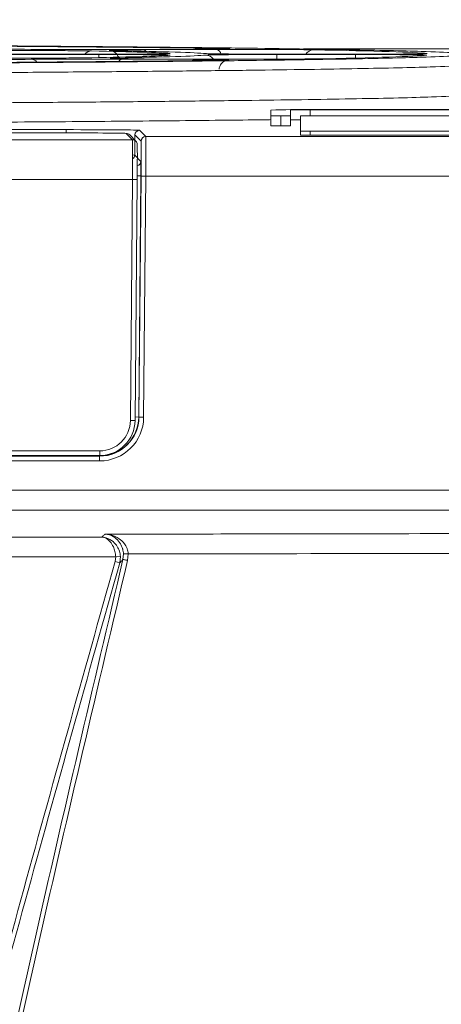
# Model space of a CAD drawing. Header units: millimetres. Extents: x 0 to 2100, y 0 to 1485.
# Tile 61 of 118: x 486 to 513, y 1233 to 1295. Entities that reach past the tile are written whole.
import ezdxf

# ---------------------------------------------------------------- set-up
doc = ezdxf.new("R2010")
doc.units = ezdxf.units.MM
doc.header["$LTSCALE"] = 5
doc.styles.add('SLDTEXTSTYLE1', font='TXT', dxfattribs={"width": 0.75})
doc.dimstyles.new('SLDDIMSTYLE0', dxfattribs={"dimtxt": 12.5, "dimasz": 15, "dimexe": 0, "dimexo": 0.0625, "dimgap": 3.125, "dimtad": 1, "dimdec": 0, "dimlfac": 0.8, "dimrnd": 1e-09, "dimzin": 12, "dimdsep": 46, "dimtxsty": 'SLDTEXTSTYLE1', "dimblk1": 'CLOSED', "dimblk2": 'CLOSED', "dimsah": 1, "dimcen": 0.09, "dimadec": 0, "dimazin": 3, "dimtfac": 1, "dimtofl": 0, "dimtmove": 0, "dimatfit": 3, "dimldrblk": 'CLOSED', "dimfxl": 0, "dimfrac": 2, "dimtolj": 1, "dimtzin": 12, "dimarcsym": 0})

# ---------------------------------------------------------------- blocks, each defined once
blk = doc.blocks.new('_CLOSED')
at = {"color": 0, "linetype": 'ByBlock', "lineweight": -2}
for p, q in [((-1, 0.166667), (0, 0)), ((-1, 0.166667), (-1, -0.166667)), ((0, 0), (-1, -0.166667)), ((0, 0), (-1, 0))]:
    blk.add_line(p, q, dxfattribs=at)
blk = doc.blocks.new('_D_4')
at = {"color": 7, "linetype": 'Continuous', "lineweight": 0}
for p, q in [((552.489, 1318.171), (624.989, 1318.171)), ((619.989, 755.671), (619.989, 1318.171)), ((486.864, 755.671), (624.989, 755.671))]:
    blk.add_line(p, q, dxfattribs=at)
at = {"color": 7, "linetype": 'Continuous', "lineweight": 0, "xscale": 15, "yscale": 15}
for p, rotation in [((619.989, 1318.171, -164.067), 90.0000000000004), ((619.989, 755.671, -164.067), 270.0000000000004)]:
    blk.add_blockref('_CLOSED', p, dxfattribs=dict(at, rotation=rotation))
at = {"color": 7, "linetype": 'Continuous', "lineweight": 0, "insert": (603.875, 1023.067), "char_height": 12.5, "attachment_point": 1, "rotation": 90, "style": 'SLDTEXTSTYLE1'}
blk.add_mtext('450', dxfattribs=at)

msp = doc.modelspace()

# ---------------------------------------------------------------- linework, layer by layer
at = {"color": 7, "linetype": 'Continuous', "lineweight": 15}
for p, q in [((490.924, 1293.29), (485.893, 1293.29)), ((485.893, 1293.266), (490.924, 1293.266)), ((497.04, 1293.605), (492.37, 1293.581)), ((493.756, 1293.56), (498.423, 1293.584)), ((499.151, 1293.632), (499.146, 1293.631)), ((507.245, 1293.29), (502.227, 1293.29)), ((502.227, 1293.266), (507.245, 1293.266)), ((492.398, 1292.975), (497.009, 1292.951)), ((498.423, 1292.973), (493.808, 1292.996)), ((501.864, 1289.739), (501.864, 1289.368)), ((503.114, 1289.368), (503.114, 1289.739)), ((537.489, 1289.761), (504.364, 1289.761)), ((504.364, 1289.75), (537.489, 1289.75)), ((501.864, 1288.743), (501.864, 1289.368)), ((502.489, 1289.363), (502.489, 1288.738)), ((503.114, 1289.368), (503.114, 1288.743)), ((503.739, 1289.364), (503.739, 1288.393)), ((550.614, 1289.369), (504.364, 1289.369)), ((415.809, 1288.49), (488.837, 1288.49)), ((488.595, 1288.284), (416.986, 1288.284)), ((493.062, 1287.853), (492.67, 1288.249)), ((493.512, 1288.449), (493.907, 1288.051)), ((503.739, 1288.143), (503.739, 1288.393)), ((504.364, 1288.388), (504.364, 1288.138)), ((504.364, 1288.388), (550.614, 1288.388)), ((310.34, 1287.853), (493.062, 1287.853)), ((493.275, 1287.764), (492.883, 1288.16)), ((493.212, 1288.152), (493.201, 1286.872)), ((493.607, 1287.753), (493.212, 1288.152)), ((493.907, 1288.051), (566.555, 1288.051)), ((504.364, 1288.138), (550.614, 1288.138)), ((493.201, 1286.872), (493.596, 1286.473)), ((493.062, 1285.331), (310.34, 1285.331)), ((492.927, 1270.001), (493.062, 1285.331)), ((493.362, 1285.331), (493.227, 1270.001)), ((493.596, 1285.548), (493.462, 1270.221)), ((493.472, 1270.211), (493.607, 1285.534)), ((493.907, 1285.529), (493.772, 1270.206)), ((566.545, 1285.529), (493.907, 1285.529)), ((493.462, 1270.221), (493.472, 1270.211)), ((490.977, 1267.771), (479.111, 1267.771)), ((490.972, 1267.733), (490.962, 1267.743)), ((490.972, 1267.431), (490.972, 1267.733)), ((490.977, 1267.771), (490.977, 1268.068)), ((482.332, 1262.583), (491.104, 1262.583)), ((491.994, 1261.335), (482.379, 1261.335)), ((491.959, 1261.031), (491.994, 1261.335)), ((492.293, 1261.349), (491.994, 1261.335)), ((492.293, 1261.349), (492.248, 1260.95)), ((492.458, 1261.167), (492.49, 1261.516)), ((492.789, 1261.531), (492.49, 1261.516)), ((492.789, 1261.531), (492.749, 1261.098)), ((492.248, 1260.95), (491.959, 1261.031))]:
    msp.add_line(p, q, dxfattribs=at)
at = {"color": 8, "linetype": 'Continuous', "lineweight": 15}
for p, q in [((490.924, 1293.071), (490.924, 1293.266)), ((495.368, 1293.33), (495.441, 1293.334)), ((502.227, 1292.977), (502.227, 1293.266)), ((503.934, 1293.62), (568.614, 1293.62)), ((507.245, 1293.045), (507.245, 1293.266)), ((504.364, 1289.75), (504.364, 1289.369)), ((488.837, 1288.49), (488.837, 1288.284)), ((493.596, 1285.548), (493.364, 1285.55)), ((493.462, 1270.221), (493.229, 1270.223)), ((479.111, 1268.068), (490.977, 1268.068)), ((490.962, 1267.743), (479.111, 1267.743)), ((479.111, 1267.733), (490.972, 1267.733)), ((490.962, 1267.743), (490.962, 1267.771)), ((490.972, 1267.431), (479.111, 1267.431)), ((479.111, 1265.563), (566.546, 1265.563)), ((566.525, 1264.303), (479.111, 1264.303))]:
    msp.add_line(p, q, dxfattribs=at)
at = {"color": 8, "linetype": 'Continuous', "lineweight": 15, "flags": 128}
msp.add_lwpolyline([(511.648, 1293.32), (511.655, 1293.322), (511.772, 1293.333)], dxfattribs=at)
at = {"color": 7, "linetype": 'Continuous', "lineweight": 15, "flags": 128}
msp.add_lwpolyline([(492.458, 1261.167), (492.466, 1261.165), (492.484, 1261.161), (492.511, 1261.154), (492.548, 1261.145), (492.591, 1261.135), (492.641, 1261.124), (492.694, 1261.111), (492.749, 1261.098)], dxfattribs=at)
at = {"color": 8, "linetype": 'Continuous', "lineweight": 15}
for centre, radius, start, end in [((490.471, 1292.942), 0.553, 90.92229, 141.00306), ((493.738, 1293.342), 0.219, 36.20422, 85.23511), ((497.707, 1292.607), 0.622, 36.08962, 89.9147), ((498.326, 1293.234), 0.364, 11.34177, 74.43681), ((504.567, 1293.009), 0.559, 91.55554, 149.73234), ((486.612, 1292.481), 0.483, 38.6399, 87.81861), ((492.434, 1292.716), 0.261, 98.07069, 154.58337), ((497.025, 1292.74), 0.212, 94.33364, 139.45911), ((492.67, 1287.949), 0.3, 44.75037, 90.00485), ((493.062, 1287.553), 0.3, 44.75037, 90.00485), ((492.901, 1286.874), 0.3, 304.18153, 359.49495), ((493.296, 1286.476), 0.3, 283.92735, 359.4948)]:
    msp.add_arc(centre, radius, start, end, dxfattribs=at)
at = {"color": 7, "linetype": 'Continuous', "lineweight": 15}
for centre, radius, start, end in [((503.739, 1218.124), 71.64, 89.50017, 91.49979), ((504.051, 1253.931), 35.82, 89.50017, 91.49979), ((502.332, 1307.272), 17.91, 268.50021, 270.49983), ((502.645, 1307.272), 17.91, 269.50017, 271.49979), ((503.668, 1273.137), 15.986, 89.74573, 91.98617), ((504.207, 1271.46), 17.91, 89.50017, 91.49979), ((493.512, 1288.149), 0.3, 90.00505, 179.49493), ((502.332, 1306.647), 17.91, 268.50021, 270.49983), ((502.645, 1306.647), 17.91, 269.50017, 271.49979), ((504.207, 1306.297), 17.91, 268.50021, 270.49983), ((493.062, 1287.553), 0.3, 359.49513, 44.74961), ((493.907, 1287.751), 0.3, 90.00505, 179.49493), ((504.207, 1306.047), 17.91, 268.50021, 270.49983), ((493.212, 1293.751), 8.421, 268.97944, 271.02056), ((493.91, 1294.303), 8.774, 268.02041, 269.97967), ((493.775, 1278.98), 8.774, 268.02041, 269.97967), ((493.077, 1278.421), 8.421, 268.97944, 271.02056)]:
    msp.add_arc(centre, radius, start, end, dxfattribs=at)
for centre, major_axis, ratio, start_param, end_param in [((434.989, 1293.278), (62.96, 0), 0.008727, 0.609763, 0.959383), ((434.989, 1293.278), (77.04, 0), 0.008727, 0.602604, 0.964949), ((485.893, 1293.33), (4.542, 0), 0.008727, 3.258161, 4.712389), ((485.893, 1293.226), (4.537, 0), 0.008727, 1.570796, 3.025933), ((434.989, 1293.278), (60.79, 0), 0.008727, 0.105298, 0.421313), ((434.989, 1293.278), (60.79, 0), 0.008727, 5.862055, 6.176978), ((490.924, 1293.33), (4.542, 0), 0.008727, 4.712389, 5.900871), ((490.924, 1293.226), (4.537, 0), 0.008727, 0.493962, 1.570796), ((434.989, 1293.278), (62.96, 0), 0.008727, 0.088532, 0.438676), ((434.989, 1293.278), (62.96, 0), 0.008727, 5.846148, 6.195564), ((502.227, 1293.33), (4.542, 0), 0.008727, 3.230125, 4.712389), ((502.227, 1293.226), (4.537, 0), 0.008727, 1.570796, 3.053971), ((434.989, 1293.278), (77.04, 0), 0.008727, 0.081533, 0.444207), ((434.989, 1293.278), (77.04, 0), 0.008727, 5.839046, 6.200741), ((507.245, 1293.33), (4.542, 0), 0.008727, 4.712389, 5.888426), ((507.245, 1293.226), (4.537, 0), 0.008727, 0.496729, 1.570796), ((434.989, 1293.278), (62.96, 0), 0.008727, 5.324327, 5.6742), ((434.989, 1293.278), (77.04, 0), 0.008727, 5.317716, 5.679675), ((488.595, 1288.249), (4.075, 0), 0.008728, 0.008651, 1.570645), ((488.837, 1288.449), (4.675, 0), 0.008727, 0.00865, 1.57072), ((493.043, 1285.353), (0.019, 2.5), 0.007679, 4.703721, 6.274518), ((493.588, 1285.554), (0.019, 2.2), 0.008726, 4.703738, 6.274535), ((493.888, 1285.551), (0.019, 2.5), 0.007679, 4.703721, 6.274518), ((493.343, 1285.351), (0.019, 2.2), 0.008726, 4.703738, 6.274535), ((493.588, 1285.548), (0.008, 0.925), 0.008726, 4.712465, 6.274535), ((490.962, 1270.243), (-1.76, 1.776), 0.999943, 2.360615, 3.922609), ((490.972, 1270.233), (2.497, -0.133), 0.999915, 4.765801, 6.327794), ((490.972, 1270.23), (2.8, 0), 0.999925, 4.712389, 6.274383), ((490.977, 1270.018), (1.659, 1.025), 0.999915, 4.158792, 5.720861), ((490.977, 1270.021), (1.876, 1.243), 0.999928, 4.127092, 5.689162)]:
    msp.add_ellipse(centre, major_axis=major_axis, ratio=ratio, start_param=start_param, end_param=end_param, dxfattribs=at)
at = {"color": 8, "linetype": 'Continuous', "lineweight": 15}
for centre, major_axis, ratio, start_param, end_param in [((490.924, 1293.226), (4.537, 0), 0.008727, 6.176978, 6.777148), ((490.924, 1293.33), (4.542, 0), 0.008727, 5.900871, 6.388483), ((507.245, 1293.226), (4.537, 0), 0.008727, 6.200741, 6.779914), ((507.245, 1293.33), (4.542, 0), 0.008727, 5.888426, 6.364718), ((488.826, 1286.874), (4.375, -0.003), 0.008128, 0.00866, 0.245317)]:
    msp.add_ellipse(centre, major_axis=major_axis, ratio=ratio, start_param=start_param, end_param=end_param, dxfattribs=at)
at = {"color": 7, "linetype": 'Continuous', "lineweight": 15}
for points, knots in [([(513.538, 1293.374), (512.924, 1293.404), (511.923, 1293.453), (509.445, 1293.519), (506.884, 1293.572), (503.768, 1293.624), (500.207, 1293.673), (496.286, 1293.718), (492.024, 1293.76), (487.37, 1293.799), (483.95, 1293.822), (482.24, 1293.834)], [0, 0, 0, 0, 0.166512, 0.271343, 0.376175, 0.484051, 0.591928, 0.692603, 0.793277, 0.896639, 1, 1, 1, 1]), ([(484.292, 1293.513), (484.722, 1293.514), (485.6, 1293.518), (487.088, 1293.518), (488.503, 1293.514), (489.727, 1293.507), (490.217, 1293.499), (490.462, 1293.495)], [0, 0, 0, 0, 0.19359, 0.394748, 0.596196, 0.798108, 1, 1, 1, 1]), ([(492.37, 1293.581), (492.195, 1293.58), (491.587, 1293.578), (490.409, 1293.576), (488.933, 1293.577), (487.566, 1293.583), (486.924, 1293.589), (486.602, 1293.592)], [0, 0, 0, 0, 0.091486, 0.31848, 0.545515, 0.772762, 1, 1, 1, 1]), ([(491.652, 1293.521), (491.654, 1293.521), (491.658, 1293.521), (491.699, 1293.514), (491.759, 1293.5), (491.863, 1293.462), (491.997, 1293.374), (492.121, 1293.221), (492.193, 1293.065), (492.189, 1292.968), (492.188, 1292.944)], [0, 0, 0, 0, 0.1575327, 0.2320491, 0.2999279, 0.3978492, 0.5536648, 0.7354459, 0.935378, 1, 1, 1, 1]), ([(491.988, 1293.511), (491.906, 1293.513), (491.704, 1293.517), (491.672, 1293.521), (491.653, 1293.524)], [0, 0, 0, 0, 0.402326, 1, 1, 1, 1]), ([(491.832, 1293.54), (491.844, 1293.54), (491.947, 1293.545), (492.579, 1293.553), (493.363, 1293.558), (493.756, 1293.56)], [0, 0, 0, 0, 0.062091, 0.531058, 1, 1, 1, 1]), ([(495.387, 1293.323), (495.383, 1293.323), (495.368, 1293.322), (495.287, 1293.318), (495.135, 1293.316), (495.1, 1293.315)], [0, 0, 0, 0, 0.214734, 0.822574, 1, 1, 1, 1]), ([(499.146, 1293.633), (499.094, 1293.63), (498.971, 1293.623), (498.237, 1293.612), (497.439, 1293.607), (497.04, 1293.605)], [0, 0, 0, 0, 0.267037, 0.633533, 1, 1, 1, 1]), ([(498.423, 1293.584), (498.822, 1293.586), (499.666, 1293.589), (501.119, 1293.589), (502.543, 1293.586), (503.787, 1293.578), (504.297, 1293.571), (504.552, 1293.567)], [0, 0, 0, 0, 0.182516, 0.3864618, 0.5906783, 0.7953491, 1, 1, 1, 1]), ([(498.459, 1293.659), (498.715, 1293.656), (498.972, 1293.653), (499.03, 1293.649), (499.031, 1293.649)], [0, 0, 0, 0, 0.994364, 1, 1, 1, 1]), ([(511.706, 1293.323), (511.706, 1293.323), (511.704, 1293.323), (511.624, 1293.319), (511.463, 1293.316), (511.389, 1293.315)], [0, 0, 0, 0, 0.127659, 0.596401, 1, 1, 1, 1]), ([(356.436, 1293.182), (356.831, 1293.161), (357.62, 1293.12), (359.629, 1293.059), (362.261, 1292.999), (365.445, 1292.943), (369.037, 1292.892), (372.974, 1292.845), (377.395, 1292.801), (382.232, 1292.76), (387.396, 1292.723), (392.891, 1292.69), (398.742, 1292.661), (404.853, 1292.637), (411.12, 1292.617), (417.553, 1292.602), (424.173, 1292.591), (430.872, 1292.586), (437.535, 1292.585), (444.181, 1292.59), (450.826, 1292.599), (457.356, 1292.613), (463.664, 1292.632), (469.773, 1292.655), (475.691, 1292.683), (481.317, 1292.715), (486.559, 1292.751), (491.443, 1292.791), (495.97, 1292.834), (500.056, 1292.881), (503.64, 1292.93), (506.751, 1292.981), (509.364, 1293.035), (511.906, 1293.102), (512.922, 1293.152), (513.541, 1293.182)], [0, 0, 0, 0, 0.031614, 0.063228, 0.095941, 0.128655, 0.157694, 0.186734, 0.216617, 0.246501, 0.275538, 0.304576, 0.334457, 0.364338, 0.393375, 0.422411, 0.452291, 0.482171, 0.51121, 0.540249, 0.570132, 0.600015, 0.629051, 0.658087, 0.687967, 0.717846, 0.746886, 0.775926, 0.80581, 0.835694, 0.864732, 0.89377, 0.923651, 0.953532, 1, 1, 1, 1]), ([(490.467, 1293.061), (490.234, 1293.058), (489.758, 1293.051), (488.565, 1293.043), (487.157, 1293.039), (485.644, 1293.039), (484.744, 1293.042), (484.294, 1293.044)], [0, 0, 0, 0, 0.19344, 0.394783, 0.596322, 0.798168, 1, 1, 1, 1]), ([(486.631, 1292.964), (486.751, 1292.965), (487.168, 1292.97), (488.129, 1292.976), (489.539, 1292.98), (491.049, 1292.98), (491.948, 1292.977), (492.398, 1292.975)], [0, 0, 0, 0, 0.092358, 0.319042, 0.545801, 0.772908, 1, 1, 1, 1]), ([(493.808, 1292.996), (493.64, 1292.997), (493.059, 1293), (492.273, 1293.008), (491.724, 1293.018), (491.706, 1293.024), (491.701, 1293.026)], [0, 0, 0, 0, 0.143016, 0.496727, 0.850365, 1, 1, 1, 1]), ([(499.112, 1292.915), (499.101, 1292.913), (499.07, 1292.906), (498.678, 1292.901), (498.419, 1292.897)], [0, 0, 0, 0, 0.340312, 1, 1, 1, 1]), ([(504.554, 1292.99), (504.331, 1292.986), (503.859, 1292.979), (502.694, 1292.972), (501.285, 1292.968), (499.773, 1292.968), (498.873, 1292.971), (498.423, 1292.973)], [0, 0, 0, 0, 0.182298, 0.386441, 0.590767, 0.79539, 1, 1, 1, 1]), ([(498.578, 1292.339), (498.578, 1292.365), (498.575, 1292.459), (498.64, 1292.601), (498.743, 1292.738), (498.855, 1292.825), (498.956, 1292.874), (499.029, 1292.897), (499.073, 1292.906), (499.1, 1292.911), (499.113, 1292.912), (499.113, 1292.912), (499.112, 1292.912)], [0, 0, 0, 0, 0.07071, 0.2629613, 0.4190379, 0.5510498, 0.6601483, 0.7405828, 0.8002591, 0.8656924, 0.9669347, 1, 1, 1, 1]), ([(514.16, 1292.568), (513.537, 1292.538), (512.524, 1292.488), (510.013, 1292.423), (507.427, 1292.369), (504.283, 1292.317), (500.643, 1292.267), (496.57, 1292.221), (492.069, 1292.178), (487.115, 1292.138), (481.786, 1292.102), (476.175, 1292.07), (470.279, 1292.042), (464.072, 1292.018), (457.655, 1291.999), (451.139, 1291.985), (444.51, 1291.976), (437.749, 1291.971), (430.968, 1291.972), (424.281, 1291.977), (417.668, 1291.987), (411.115, 1292.002), (404.735, 1292.022), (398.631, 1292.047), (392.779, 1292.075), (387.173, 1292.108), (381.912, 1292.145), (377.079, 1292.186), (372.647, 1292.229), (368.621, 1292.276), (365.688, 1292.318), (363.156, 1292.359), (360.981, 1292.4), (358.762, 1292.453), (356.948, 1292.509), (356.195, 1292.548), (355.817, 1292.568)], [0, 0, 0, 0, 0.046468, 0.075505, 0.104542, 0.134423, 0.164304, 0.193344, 0.222383, 0.252267, 0.28215, 0.311186, 0.340222, 0.370101, 0.39998, 0.429019, 0.458058, 0.48794, 0.517822, 0.546859, 0.575895, 0.605774, 0.635654, 0.664691, 0.693728, 0.723609, 0.75349, 0.782529, 0.811568, 0.841451, 0.871334, 0.884961, 0.912231, 0.939668, 0.969721, 1, 1, 1, 1]), ([(355.784, 1290.658), (355.916, 1290.65), (356.377, 1290.623), (357.523, 1290.577), (359.483, 1290.52), (362.011, 1290.464), (365.064, 1290.41), (368.584, 1290.36), (372.566, 1290.312), (377.035, 1290.267), (381.921, 1290.225), (387.138, 1290.187), (392.687, 1290.154), (398.593, 1290.124), (404.761, 1290.099), (411.085, 1290.079), (417.575, 1290.064), (424.253, 1290.053), (431.008, 1290.047), (437.727, 1290.047), (444.427, 1290.052), (451.124, 1290.061), (457.705, 1290.076), (464.061, 1290.095), (470.215, 1290.119), (476.176, 1290.148), (481.84, 1290.181), (487.116, 1290.218), (492.032, 1290.258), (496.585, 1290.303), (500.694, 1290.351), (504.296, 1290.401), (507.42, 1290.454), (510.041, 1290.509), (512.569, 1290.577), (513.581, 1290.627), (514.193, 1290.658)], [0, 0, 0, 0, 0.011583, 0.040617, 0.069652, 0.099529, 0.129407, 0.158447, 0.187486, 0.21737, 0.247253, 0.27629, 0.305327, 0.335207, 0.365088, 0.394124, 0.423161, 0.453041, 0.482921, 0.511959, 0.540998, 0.57088, 0.600762, 0.629798, 0.658834, 0.688713, 0.718592, 0.747632, 0.776672, 0.806555, 0.836438, 0.865476, 0.894513, 0.924394, 0.954275, 1, 1, 1, 1]), ([(501.864, 1289.126), (501.802, 1289.125), (500.155, 1289.102), (496.112, 1289.06), (489.782, 1289.003), (482.666, 1288.952), (474.961, 1288.909), (466.751, 1288.874), (458.145, 1288.847), (449.238, 1288.829), (440.158, 1288.819), (431.001, 1288.818), (421.934, 1288.828), (415.89, 1288.837), (412.995, 1288.846), (412.986, 1288.846)], [0, 0, 0, 0, 0.003507, 0.093971, 0.184723, 0.275187, 0.365639, 0.456379, 0.546831, 0.637291, 0.728039, 0.818499, 0.908953, 0.999695, 1, 1, 1, 1]), ([(491.104, 1262.583), (491.114, 1262.591), (491.17, 1262.638), (491.245, 1262.704), (491.308, 1262.761), (491.329, 1262.78)], [0, 0, 0, 0, 0.128973, 0.711962, 1, 1, 1, 1]), ([(491.994, 1261.335), (491.983, 1261.45), (491.961, 1261.678), (491.839, 1262.017), (491.63, 1262.34), (491.385, 1262.516), (491.206, 1262.57), (491.136, 1262.58), (491.113, 1262.582), (491.105, 1262.583), (491.104, 1262.583)], [0, 0, 0, 0, 0.1636143, 0.3223001, 0.5411351, 0.825717, 0.9433426, 0.9810029, 0.9962584, 1, 1, 1, 1]), ([(491.104, 1262.583), (491.106, 1262.583), (491.116, 1262.582), (491.147, 1262.581), (491.241, 1262.571), (491.48, 1262.521), (491.807, 1262.349), (492.086, 1262.029), (492.249, 1261.693), (492.278, 1261.465), (492.293, 1261.349)], [0, 0, 0, 0, 0.003741, 0.019009, 0.056682, 0.174279, 0.458866, 0.677706, 0.836392, 1, 1, 1, 1]), ([(491.329, 1262.78), (496.558, 1262.783), (509.486, 1262.79), (529.817, 1262.875), (544.751, 1263.004), (552.088, 1263.068)], [0, 0, 0, 0, 0.256807, 0.634867, 1, 1, 1, 1]), ([(492.49, 1261.516), (492.479, 1261.621), (492.466, 1261.739), (492.401, 1261.955), (492.284, 1262.212), (492.005, 1262.536), (491.666, 1262.724), (491.424, 1262.773), (491.33, 1262.779), (491.329, 1262.78)], [0, 0, 0, 0, 0.128415, 0.14386, 0.291024, 0.508893, 0.810532, 0.996395, 1, 1, 1, 1]), ([(491.329, 1262.78), (491.331, 1262.779), (491.448, 1262.774), (491.753, 1262.728), (492.179, 1262.544), (492.53, 1262.224), (492.677, 1261.969), (492.758, 1261.753), (492.774, 1261.636), (492.789, 1261.531)], [0, 0, 0, 0, 0.003605, 0.189463, 0.49112, 0.709006, 0.856152, 0.871578, 1, 1, 1, 1]), ([(552.15, 1261.816), (544.84, 1261.748), (529.904, 1261.61), (510.038, 1261.531), (497.55, 1261.531), (492.789, 1261.531)], [0, 0, 0, 0, 0.372287, 0.760702, 1, 1, 1, 1]), ([(470.194, 773.945), (474.129, 785.224), (480.565, 803.671), (488.589, 829.587), (494.055, 849.973), (498.16, 868.989), (500.973, 886.57), (502.69, 904.298), (503.137, 922.069), (502.092, 939.624), (499.589, 956.85), (496.134, 973.757), (491.952, 990.52), (487.342, 1007.176), (482.706, 1023.381), (478.276, 1039.197), (474.229, 1054.678), (470.697, 1070.28), (467.851, 1086.217), (466.088, 1102.522), (465.483, 1119.122), (465.929, 1135.73), (467.531, 1154.166), (470.514, 1174.352), (474.9, 1196.233), (480.136, 1217.947), (485.92, 1239.526), (489.947, 1253.866), (491.959, 1261.031)], [0, 0, 0, 0, 0.0718853, 0.1175656, 0.1632378, 0.1988484, 0.2345954, 0.2703273, 0.3059544, 0.341464, 0.3760229, 0.4106154, 0.4452777, 0.4799721, 0.5146167, 0.5467089, 0.5788177, 0.6108984, 0.6429522, 0.676192, 0.7095055, 0.74284, 0.7761085, 0.8208156, 0.8655585, 0.9103692, 0.9552105, 1, 1, 1, 1]), ([(492.248, 1260.95), (490.233, 1253.788), (486.201, 1239.455), (480.391, 1217.889), (475.125, 1196.19), (470.707, 1174.322), (467.74, 1154.38), (466.138, 1136.428), (465.627, 1120.543), (466.083, 1104.659), (467.653, 1088.582), (470.4, 1072.391), (474.014, 1056.085), (478.212, 1039.914), (482.768, 1023.641), (487.469, 1007.208), (492.08, 990.547), (496.264, 973.78), (499.722, 956.868), (502.229, 939.637), (503.28, 922.072), (502.842, 904.291), (501.137, 886.552), (498.337, 868.957), (494.249, 849.927), (488.81, 829.525), (483.455, 812.16), (477.36, 793.593), (473.426, 782.311), (470.476, 773.846)], [0, 0, 0, 0, 0.044775, 0.089602, 0.134398, 0.179125, 0.223816, 0.255646, 0.287534, 0.319402, 0.351205, 0.384665, 0.418158, 0.451686, 0.485194, 0.519847, 0.554549, 0.589219, 0.62382, 0.658387, 0.693918, 0.729565, 0.765317, 0.801085, 0.836716, 0.882405, 0.928102, 0.946055, 1, 1, 1, 1]), ([(470.931, 774.022), (475.334, 785.124), (482.65, 803.568), (492.016, 829.682), (498.481, 850.324), (503.35, 869.293), (506.757, 886.497), (509.049, 903.891), (510.037, 921.369), (509.466, 938.99), (507.28, 956.614), (503.939, 974.22), (499.729, 991.669), (494.976, 1009.018), (489.978, 1026.319), (485.067, 1043.635), (480.171, 1062.072), (476.159, 1081.868), (473.58, 1103.053), (472.447, 1124.417), (472.709, 1145.828), (474.258, 1167.146), (477.243, 1189.457), (481.558, 1212.713), (486.778, 1236.991), (490.565, 1253.108), (492.458, 1261.167)], [0, 0, 0, 0, 0.0718049, 0.1192899, 0.1667643, 0.2018, 0.2369822, 0.2721462, 0.3071958, 0.3421199, 0.3779878, 0.4138518, 0.449812, 0.4858759, 0.5219929, 0.5580869, 0.5940886, 0.6366644, 0.679407, 0.7222787, 0.7652003, 0.8080581, 0.850711, 0.9004612, 0.9502305, 1, 1, 1, 1]), ([(492.749, 1261.098), (490.853, 1253.042), (487.06, 1236.93), (481.792, 1212.669), (477.704, 1190.6), (474.827, 1170.735), (473.009, 1153.126), (472.061, 1135.446), (472.139, 1117.765), (473.472, 1099.405), (476.368, 1080.479), (480.465, 1061.663), (485.192, 1043.629), (490.127, 1026.283), (495.13, 1008.946), (499.891, 991.563), (504.104, 974.079), (507.444, 956.437), (509.619, 938.8), (510.179, 921.19), (509.19, 903.745), (506.906, 886.385), (503.515, 869.212), (498.67, 850.257), (492.233, 829.611), (482.904, 803.475), (475.602, 785.02), (471.207, 773.912)], [0, 0, 0, 0, 0.04974, 0.09948, 0.1492, 0.1846, 0.220087, 0.25556, 0.290961, 0.326287, 0.366095, 0.405918, 0.441977, 0.478129, 0.514304, 0.550426, 0.586443, 0.622363, 0.658287, 0.693133, 0.728104, 0.763187, 0.798289, 0.833246, 0.880722, 0.928209, 1, 1, 1, 1]), ([(492.458, 1261.167), (492.42, 1261.126), (492.352, 1261.054), (492.28, 1260.982), (492.248, 1260.95)], [0, 0, 0, 0, 0.562858, 1, 1, 1, 1])]:
    msp.add_open_spline(points, degree=3, knots=knots, dxfattribs=at)
at = {"color": 8, "linetype": 'Continuous', "lineweight": 15}
for points, knots in [([(491.653, 1293.524), (491.617, 1293.525), (491.503, 1293.531), (491.698, 1293.536), (491.832, 1293.54)], [0, 0, 0, 0, 0.312187, 1, 1, 1, 1]), ([(499.031, 1293.649), (499.16, 1293.645), (499.324, 1293.64), (499.177, 1293.634), (499.146, 1293.633)], [0, 0, 0, 0, 0.786311, 1, 1, 1, 1]), ([(491.701, 1293.026), (491.664, 1293.028), (491.564, 1293.035), (491.85, 1293.041), (492.031, 1293.045)], [0, 0, 0, 0, 0.365993, 1, 1, 1, 1]), ([(497.009, 1292.951), (497.37, 1292.949), (498.135, 1292.945), (498.89, 1292.934), (499.252, 1292.923), (499.147, 1292.917), (499.112, 1292.915)], [0, 0, 0, 0, 0.264124, 0.55995, 0.856243, 1, 1, 1, 1])]:
    msp.add_open_spline(points, degree=3, knots=knots, dxfattribs=at)

# ---------------------------------------------------------------- dimensions: what is measured, and where the dimension line sits
at = {"color": 7, "linetype": 'Continuous', "lineweight": 0}
dim = msp.add_linear_dim(base=(619.989, 1318.171), p1=(481.864, 755.671), p2=(547.489, 1318.171), angle=90, dimstyle='SLDDIMSTYLE0', dxfattribs=at)
dim.commit()
dim.dimension.update_dxf_attribs({"geometry": '_D_4', "text_midpoint": (619.989, 1036.921), "dimtype": 160})

doc.saveas('drawing.dxf')
